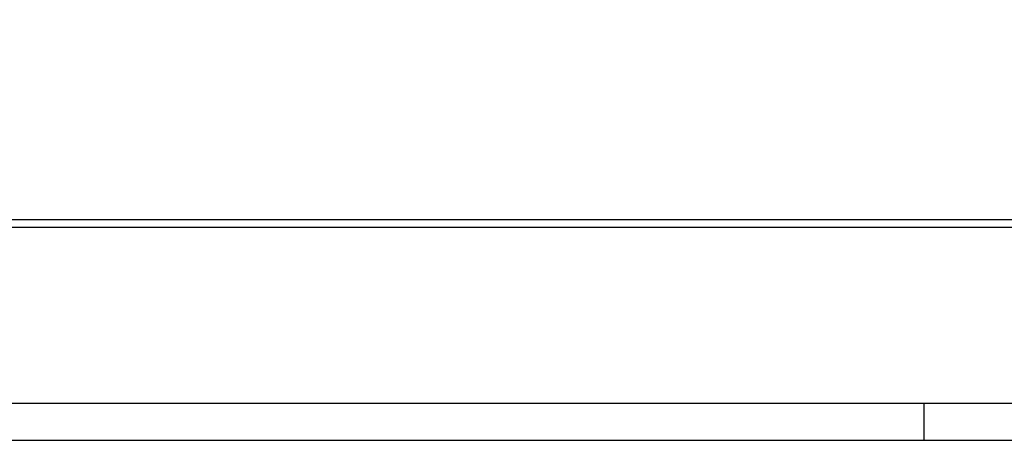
# Model space of a CAD drawing. Header units: metres. Extents: x 0 to 0.84, y 0 to 0.297.
# Tile 2 of 50: x 0.069 to 0.201, y 0 to 0.056. Entities that reach past the tile are written whole.
import ezdxf

# ---------------------------------------------------------------- set-up
doc = ezdxf.new("R2010")
doc.units = ezdxf.units.M
doc.layers.add('Standard', color=7, linetype='Continuous', lineweight=25)

msp = doc.modelspace()

# ---------------------------------------------------------------- linework, layer by layer
at = {"layer": 'Standard', "color": 7, "linetype": 'Continuous', "lineweight": 25, "transparency": 33554687}
msp.add_line((0.19, 0), (0.19, 0.005), dxfattribs=at)
for points in [[(0, 0), (0.84, 0), (0.84, 0.297), (0, 0.297), (0, 0)], [(0.005, 0.005), (0.835, 0.005), (0.835, 0.292), (0.005, 0.292), (0.005, 0.005)]]:
    msp.add_lwpolyline(points, close=True, dxfattribs=at)
at = {"layer": 'Standard', "color": 254, "linetype": 'Continuous', "lineweight": 25, "true_color": 0xc4c4ff, "transparency": 33554687}
for points in [[(0.03914, 0.0286), (0.54147, 0.0286), (0.54147, 0.2326), (0.03914, 0.2326), (0.03914, 0.0286)], [(0.04014, 0.0296), (0.54047, 0.0296), (0.54047, 0.2316), (0.04014, 0.2316), (0.04014, 0.0296)]]:
    msp.add_lwpolyline(points, dxfattribs=at)

doc.saveas('drawing.dxf')
